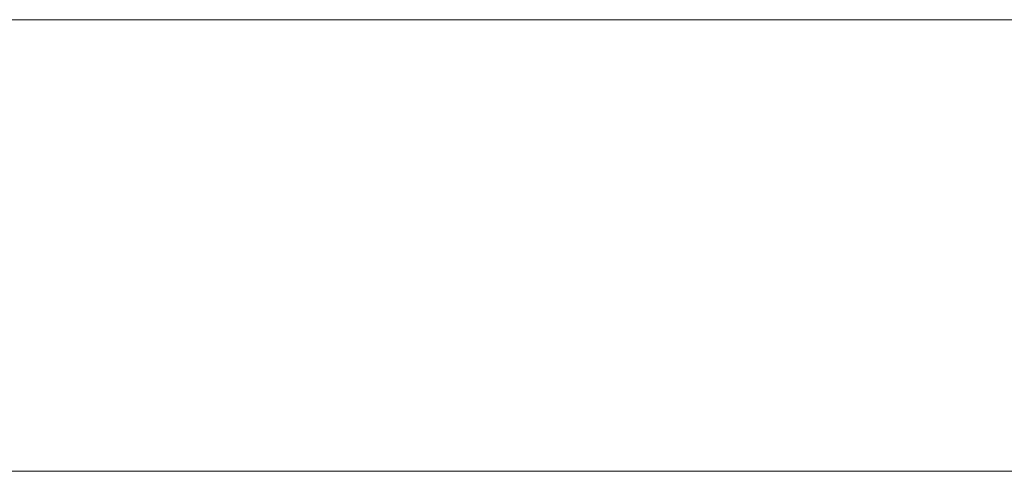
# Model space of a CAD drawing. Header units: millimetres. Extents: x -15489 to 15034, y -13406 to 13375.
# Tile 7 of 9: x -324 to 112, y -2390 to -2190. Entities that reach past the tile are written whole.
import ezdxf

# ---------------------------------------------------------------- set-up
doc = ezdxf.new("R2010")
doc.units = ezdxf.units.MM
doc.layers.add('A-WALL', color=113, linetype='Continuous', lineweight=9)

msp = doc.modelspace()

# ---------------------------------------------------------------- meshes
at = {"layer": 'A-WALL'}
mesh = msp.add_polyface(dxfattribs=at)
corners = [(-4087.87, -2190.12, 8000), (4312.13, -2190.12, 8000), (4312.13, -2190.12), (-4087.87, -2190.12)]
mesh.append_faces([[corners[k] for k in face] for face in [(0, 1, 2, 3)]])
mesh = msp.add_polyface(dxfattribs=at)
corners = [(-4087.87, -2390.12), (-4087.87, -2190.12), (4312.13, -2190.12), (4312.13, -2390.12)]
mesh.append_faces([[corners[k] for k in face] for face in [(0, 1, 2, 3)]])
mesh = msp.add_polyface(dxfattribs=at)
corners = [(4312.13, -2390.12, 8000), (4312.13, -2190.12, 8000), (-4087.87, -2190.12, 8000), (-4087.87, -2390.12, 8000)]
mesh.append_faces([[corners[k] for k in face] for face in [(0, 1, 2, 3)]])
mesh = msp.add_polyface(dxfattribs=at)
corners = [(4312.13, -2390.12), (4312.13, -2390.12, 8000), (-4087.87, -2390.12, 8000), (-4087.87, -2390.12)]
mesh.append_faces([[corners[k] for k in face] for face in [(0, 1, 2, 3)]])

doc.saveas('drawing.dxf')
